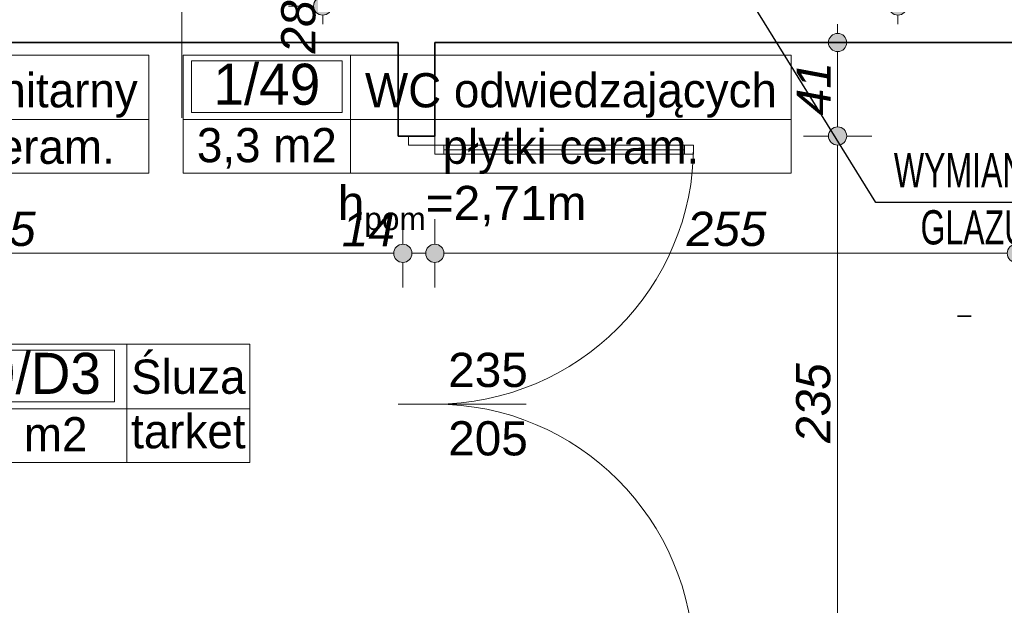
# Model space of a CAD drawing. Header units: millimetres. Extents: x -50073 to 84772, y -78870 to -35317.
# Tile 82 of 125: x 27995 to 32312, y -61398 to -58831. Entities that reach past the tile are written whole.
import ezdxf
from ezdxf.enums import TextEntityAlignment as Align

# ---------------------------------------------------------------- set-up
doc = ezdxf.new("R2010")
doc.units = ezdxf.units.MM
doc.header["$MEASUREMENT"] = 0
doc.linetypes.add('Przerywana', pattern=[480, 240, -240])
for name, color, linetype, lineweight in [('0_Nr_pióra__3', 7, 'Continuous', 20), ('_podkład_Nr_pióra__1', 7, 'Continuous', 0), ('Drzwi ArchiCAD_Nr_pióra__1', 7, 'Continuous', 0), ('Konstrukcja - Ściany zew_Nr_pióra__6', 7, 'Continuous', 35), ('Metryczki pomieszczeń ArchiCADa_Nr_pióra__1', 7, 'Continuous', 0), ('Wymiarowanie - Ogólne_Nr_pióra__82', 114, 'Continuous', 13), ('Znaczniki - Przekroje_Nr_pióra__5', 7, 'Continuous', 35), ('Znaczniki drzwi ArchiCADa_Nr_pióra__1', 7, 'Continuous', 0), ('Znaczniki drzwi ArchiCADa_Nr_pióra__7', 7, 'Continuous', 70)]:
    doc.layers.add(name, color=color, linetype=linetype, lineweight=lineweight)
doc.layers.add('Elementy modelu - Strefy', color=7, linetype='Continuous')
doc.layers.add('Wymiarowanie - Ogólne', color=7, linetype='Continuous')
doc.styles.add('GENERATED_STYLE_1', font='txt')
doc.styles.add('GENERATED_STYLE_2', font='txt')
doc.styles.add('GENERATED_STYLE_3', font='txt')
doc.styles.add('GENERATED_STYLE_4', font='txt')
doc.dimstyles.new('GENERATED_STYLE__1', dxfattribs={"dimtxt": 150, "dimasz": 152, "dimexe": 0.18, "dimexo": 0, "dimgap": 0.09, "dimtad": 1, "dimlfac": 0.1, "dimzin": 0, "dimdsep": 46, "dimtxsty": 'GENERATED_STYLE_3', "dimblk": 'ARROWHEAD_11', "dimblk1": 'ARROWHEAD_11', "dimblk2": 'ARROWHEAD_11', "dimcen": 0.09, "dimclrd": 114, "dimclre": 114, "dimclrt": 114, "dimazin": 0, "dimtfac": 1, "dimtdec": 4, "dimtmove": 0, "dimatfit": 3, "dimfxl": 1, "dimtolj": 1, "dimtzin": 0, "dimarcsym": 0})
doc.dimstyles.new('GENERATED_STYLE__2', dxfattribs={"dimtxt": 150, "dimasz": 152, "dimexe": 0.18, "dimexo": 0, "dimgap": 0.09, "dimtad": 1, "dimtih": 1, "dimtoh": 1, "dimlfac": 0.1, "dimzin": 0, "dimdsep": 46, "dimtxsty": 'GENERATED_STYLE_3', "dimblk": 'ARROWHEAD_11', "dimblk1": 'ARROWHEAD_11', "dimblk2": 'ARROWHEAD_11', "dimcen": 0.09, "dimclrd": 114, "dimclre": 114, "dimclrt": 114, "dimazin": 0, "dimtfac": 1, "dimtdec": 4, "dimtmove": 0, "dimatfit": 3, "dimfxl": 1, "dimtolj": 1, "dimtzin": 0, "dimarcsym": 0})
doc.dimstyles.new('GENERATED_STYLE__3', dxfattribs={"dimtxt": 150, "dimasz": 152, "dimexe": 0.18, "dimexo": 0, "dimgap": 0.09, "dimtad": 1, "dimlfac": 0.1, "dimzin": 0, "dimdsep": 46, "dimtxsty": 'GENERATED_STYLE_3', "dimblk": 'ARROWHEAD_11', "dimblk1": 'ARROWHEAD_11', "dimblk2": 'ARROWHEAD_11', "dimcen": 0.09, "dimclrd": 114, "dimclre": 114, "dimclrt": 114, "dimazin": 0, "dimtfac": 1, "dimtdec": 4, "dimtmove": 2, "dimatfit": 3, "dimfxl": 1, "dimtolj": 1, "dimtzin": 0, "dimarcsym": 0})

# ---------------------------------------------------------------- blocks, each defined once
blk = doc.blocks.new('Węz. sanitarny_1_15_15', base_point=(27136.6, -59268.4))
at = {"layer": 'Metryczki pomieszczeń ArchiCADa_Nr_pióra__1', "linetype": 'Continuous'}
for p, q in [((26402.5, -58985.6), (28560.7, -58985.6)), ((26402.5, -59504.1), (26402.5, -58985.6)), ((26439.2, -59011.5), (27099.9, -59011.5)), ((26439.2, -59237.8), (26439.2, -59011.5)), ((27099.9, -59011.5), (27099.9, -59237.8)), ((27136.6, -58985.6), (27136.6, -59504.1)), ((28560.7, -58985.6), (28560.7, -59504.1)), ((26402.5, -59268.4), (28560.7, -59268.4)), ((27099.9, -59237.8), (26439.2, -59237.8)), ((28560.7, -59504.1), (26402.5, -59504.1))]:
    blk.add_line(p, q, dxfattribs=at)
at = {"layer": 'Metryczki pomieszczeń ArchiCADa_Nr_pióra__1'}
for tag, height, style, p in [('ROOM_NUMBER', 180, 'GENERATED_STYLE_2', (26769.6, -59113.5)), ('ROOM_NAME', 150, 'GENERATED_STYLE_1', (27848.7, -59140)), ('ROOM_CALC_AREA', 150, 'GENERATED_STYLE_1', (26769.6, -59380.5)), ('floor_f', 150, 'GENERATED_STYLE_1', (27848.7, -59387.5))]:
    blk.add_attdef(tag, text='', height=height, dxfattribs=dict(at, style=style)).set_placement(p, align=Align.MIDDLE_CENTER)
blk = doc.blocks.new('WC odwiedzających_1_49_49', base_point=(29445.3, -59268.4))
at = {"layer": 'Metryczki pomieszczeń ArchiCADa_Nr_pióra__1', "linetype": 'Continuous'}
for p, q in [((28711.2, -58985.6), (31377.7, -58985.6)), ((28711.2, -59504.1), (28711.2, -58985.6)), ((28747.9, -59011.5), (29408.6, -59011.5)), ((28747.9, -59237.8), (28747.9, -59011.5)), ((29408.6, -59011.5), (29408.6, -59237.8)), ((29445.3, -58985.6), (29445.3, -59504.1)), ((31377.7, -58985.6), (31377.7, -59504.1)), ((28711.2, -59268.4), (31377.7, -59268.4)), ((29408.6, -59237.8), (28747.9, -59237.8)), ((31377.7, -59504.1), (28711.2, -59504.1))]:
    blk.add_line(p, q, dxfattribs=at)
at = {"layer": 'Metryczki pomieszczeń ArchiCADa_Nr_pióra__1'}
for tag, height, style, p in [('ROOM_NUMBER', 180, 'GENERATED_STYLE_2', (29078.2, -59113.5)), ('ROOM_NAME', 150, 'GENERATED_STYLE_1', (30411.5, -59140)), ('ROOM_CALC_AREA', 150, 'GENERATED_STYLE_1', (29078.2, -59380.5)), ('floor_f', 150, 'GENERATED_STYLE_1', (30411.5, -59387.5))]:
    blk.add_attdef(tag, text='', height=height, dxfattribs=dict(at, style=style)).set_placement(p, align=Align.MIDDLE_CENTER)
blk = doc.blocks.new('Śluza_1_59_D3_66', base_point=(28464, -60536.1))
at = {"layer": 'Metryczki pomieszczeń ArchiCADa_Nr_pióra__1', "linetype": 'Continuous'}
for p, q in [((27394.5, -60253.3), (29004, -60253.3)), ((27394.5, -60771.8), (27394.5, -60253.3)), ((28464, -60253.3), (28464, -60771.8)), ((29004, -60253.3), (29004, -60771.8)), ((27448, -60279.2), (28410.6, -60279.2)), ((27448, -60505.5), (27448, -60279.2)), ((28410.6, -60279.2), (28410.6, -60505.5)), ((28410.6, -60505.5), (27448, -60505.5)), ((27394.5, -60536.1), (29004, -60536.1)), ((29004, -60771.8), (27394.5, -60771.8))]:
    blk.add_line(p, q, dxfattribs=at)
at = {"layer": 'Metryczki pomieszczeń ArchiCADa_Nr_pióra__1'}
for tag, height, style, p in [('ROOM_NUMBER', 180, 'GENERATED_STYLE_2', (27929.3, -60381.2)), ('ROOM_NAME', 150, 'GENERATED_STYLE_1', (28734, -60395.8)), ('floor_f', 150, 'GENERATED_STYLE_1', (28734, -60634.8)), ('ROOM_CALC_AREA', 150, 'GENERATED_STYLE_1', (27929.3, -60648.2))]:
    blk.add_attdef(tag, text='', height=height, dxfattribs=dict(at, style=style)).set_placement(p, align=Align.MIDDLE_CENTER)
blk = doc.blocks.new('*D274')
at = {"layer": 'Wymiarowanie - Ogólne_Nr_pióra__82', "linetype": 'Continuous'}
for points in [[(31620.6, -59340.7), (31617.6, -59325.4), (31608.9, -59312.4), (31595.9, -59303.7), (31580.6, -59300.7), (31565.3, -59303.7), (31552.4, -59312.4), (31543.7, -59325.4), (31540.6, -59340.7), (31543.7, -59356), (31552.4, -59369), (31565.3, -59377.6), (31580.6, -59380.7), (31595.9, -59377.6), (31608.9, -59369), (31617.6, -59356)], [(31620.6, -61690.7), (31617.6, -61675.4), (31608.9, -61662.4), (31595.9, -61653.7), (31580.6, -61650.7), (31565.3, -61653.7), (31552.4, -61662.4), (31543.7, -61675.4), (31540.6, -61690.7), (31543.7, -61706), (31552.4, -61719), (31565.3, -61727.6), (31580.6, -61730.7), (31595.9, -61727.6), (31608.9, -61719), (31617.6, -61706)]]:
    blk.add_hatch(color=256, dxfattribs=at).paths.add_polyline_path(points)
for p, q in [((31540.6, -59340.7), (31430.6, -59340.7)), ((31730.6, -59340.7), (31620.6, -59340.7)), ((31580.6, -61650.7), (31580.6, -59380.7)), ((31540.6, -61690.7), (31430.6, -61690.7)), ((31730.6, -61690.7), (31620.6, -61690.7))]:
    blk.add_line(p, q, dxfattribs=at)
for centre in [(31580.6, -59340.7), (31580.6, -61690.7)]:
    blk.add_circle(centre, 40, dxfattribs=at)
at = {"layer": 'Wymiarowanie - Ogólne_Nr_pióra__82', "insert": (31550.6, -60686.4), "char_height": 150, "attachment_point": 7, "rotation": 90, "style": 'GENERATED_STYLE_3'}
blk.add_mtext('\\A1;{\\fArial|b0|i1|c238|p38;235}', dxfattribs=at)
blk = doc.blocks.new('ARROWHEAD_11')
at = {"color": 0, "linetype": 'Continuous', "lineweight": 0}
blk.add_line((0, 0), (-1, 0), dxfattribs=at)
at = {"color": 0, "linetype": 'Continuous', "lineweight": 0, "const_width": 0.25, "flags": 128}
blk.add_lwpolyline([(-0.125, 0, 1), (0.125, 0, 1)], format="xyb", close=True, dxfattribs=at)
blk = doc.blocks.new('*D275')
at = {"layer": 'Wymiarowanie - Ogólne_Nr_pióra__82', "linetype": 'Continuous'}
for points in [[(31620.6, -58930.7), (31617.6, -58915.4), (31608.9, -58902.4), (31595.9, -58893.7), (31580.6, -58890.7), (31565.3, -58893.7), (31552.4, -58902.4), (31543.7, -58915.4), (31540.6, -58930.7), (31543.7, -58946), (31552.4, -58959), (31565.3, -58967.6), (31580.6, -58970.7), (31595.9, -58967.6), (31608.9, -58959), (31617.6, -58946)], [(31620.6, -59340.7), (31617.6, -59325.4), (31608.9, -59312.4), (31595.9, -59303.7), (31580.6, -59300.7), (31565.3, -59303.7), (31552.4, -59312.4), (31543.7, -59325.4), (31540.6, -59340.7), (31543.7, -59356), (31552.4, -59369), (31565.3, -59377.6), (31580.6, -59380.7), (31595.9, -59377.6), (31608.9, -59369), (31617.6, -59356)]]:
    blk.add_hatch(color=256, dxfattribs=at).paths.add_polyline_path(points)
for p, q in [((31580.6, -58890.7), (31580.6, -58850.7)), ((31540.6, -58930.7), (31430.6, -58930.7)), ((31730.6, -58930.7), (31620.6, -58930.7)), ((31580.6, -59300.7), (31580.6, -58970.7)), ((31540.6, -59340.7), (31430.6, -59340.7)), ((31730.6, -59340.7), (31620.6, -59340.7))]:
    blk.add_line(p, q, dxfattribs=at)
for centre in [(31580.6, -58930.7), (31580.6, -59340.7)]:
    blk.add_circle(centre, 40, dxfattribs=at)
at = {"layer": 'Wymiarowanie - Ogólne_Nr_pióra__82', "insert": (31550.6, -59249.5), "char_height": 150, "attachment_point": 7, "rotation": 90, "style": 'GENERATED_STYLE_3'}
blk.add_mtext('\\A1;{\\fArial|b0|i1|c238|p38;41}', dxfattribs=at)
blk = doc.blocks.new('*D302')
at = {"layer": 'Wymiarowanie - Ogólne_Nr_pióra__82', "linetype": 'Continuous'}
for points in [[(26364.6, -59854.8), (26361.6, -59839.5), (26352.9, -59826.5), (26339.9, -59817.9), (26324.6, -59814.8), (26309.3, -59817.9), (26296.3, -59826.5), (26287.6, -59839.5), (26284.6, -59854.8), (26287.6, -59870.1), (26296.3, -59883.1), (26309.3, -59891.8), (26324.6, -59894.8), (26339.9, -59891.8), (26352.9, -59883.1), (26361.6, -59870.1)], [(29714.6, -59854.8), (29711.6, -59839.5), (29702.9, -59826.5), (29689.9, -59817.9), (29674.6, -59814.8), (29659.3, -59817.9), (29646.3, -59826.5), (29637.6, -59839.5), (29634.6, -59854.8), (29637.6, -59870.1), (29646.3, -59883.1), (29659.3, -59891.8), (29674.6, -59894.8), (29689.9, -59891.8), (29702.9, -59883.1), (29711.6, -59870.1)]]:
    blk.add_hatch(color=256, dxfattribs=at).paths.add_polyline_path(points)
for p, q in [((26324.6, -59814.8), (26324.6, -59704.8)), ((29674.6, -59814.8), (29674.6, -59704.8)), ((26364.6, -59854.8), (29634.6, -59854.8)), ((26324.6, -60004.8), (26324.6, -59894.8)), ((29674.6, -60004.8), (29674.6, -59894.8))]:
    blk.add_line(p, q, dxfattribs=at)
for centre in [(26324.6, -59854.8), (29674.6, -59854.8)]:
    blk.add_circle(centre, 40, dxfattribs=at)
at = {"layer": 'Wymiarowanie - Ogólne_Nr_pióra__82', "char_height": 150, "attachment_point": 7, "style": 'GENERATED_STYLE_3'}
for s, insert in [('\\A1;{\\fArial|b0|i1|c238|p38;335}', (27715, -59824.8)), ('\\A1;{\\fArial|b0|i1|c238|p38;14}', (29406.9, -59824.8))]:
    blk.add_mtext(s, dxfattribs=dict(at, insert=insert))
blk = doc.blocks.new('*D303')
at = {"layer": 'Wymiarowanie - Ogólne_Nr_pióra__82', "linetype": 'Continuous'}
for points in [[(29714.6, -59854.8), (29711.6, -59839.5), (29702.9, -59826.5), (29689.9, -59817.9), (29674.6, -59814.8), (29659.3, -59817.9), (29646.3, -59826.5), (29637.6, -59839.5), (29634.6, -59854.8), (29637.6, -59870.1), (29646.3, -59883.1), (29659.3, -59891.8), (29674.6, -59894.8), (29689.9, -59891.8), (29702.9, -59883.1), (29711.6, -59870.1)], [(29854.6, -59854.8), (29851.6, -59839.5), (29842.9, -59826.5), (29829.9, -59817.9), (29814.6, -59814.8), (29799.3, -59817.9), (29786.3, -59826.5), (29777.6, -59839.5), (29774.6, -59854.8), (29777.6, -59870.1), (29786.3, -59883.1), (29799.3, -59891.8), (29814.6, -59894.8), (29829.9, -59891.8), (29842.9, -59883.1), (29851.6, -59870.1)]]:
    blk.add_hatch(color=256, dxfattribs=at).paths.add_polyline_path(points)
for p, q in [((29674.6, -59814.8), (29674.6, -59704.8)), ((29814.6, -59814.8), (29814.6, -59704.8)), ((29714.6, -59854.8), (29774.6, -59854.8)), ((29674.6, -60004.8), (29674.6, -59894.8)), ((29814.6, -60004.8), (29814.6, -59894.8))]:
    blk.add_line(p, q, dxfattribs=at)
for centre in [(29674.6, -59854.8), (29814.6, -59854.8)]:
    blk.add_circle(centre, 40, dxfattribs=at)
blk = doc.blocks.new('*D304')
at = {"layer": 'Wymiarowanie - Ogólne_Nr_pióra__82', "linetype": 'Continuous'}
for points in [[(29854.6, -59854.8), (29851.6, -59839.5), (29842.9, -59826.5), (29829.9, -59817.9), (29814.6, -59814.8), (29799.3, -59817.9), (29786.3, -59826.5), (29777.6, -59839.5), (29774.6, -59854.8), (29777.6, -59870.1), (29786.3, -59883.1), (29799.3, -59891.8), (29814.6, -59894.8), (29829.9, -59891.8), (29842.9, -59883.1), (29851.6, -59870.1)], [(32404.6, -59854.8), (32401.6, -59839.5), (32392.9, -59826.5), (32379.9, -59817.9), (32364.6, -59814.8), (32349.3, -59817.9), (32336.3, -59826.5), (32327.6, -59839.5), (32324.6, -59854.8), (32327.6, -59870.1), (32336.3, -59883.1), (32349.3, -59891.8), (32364.6, -59894.8), (32379.9, -59891.8), (32392.9, -59883.1), (32401.6, -59870.1)]]:
    blk.add_hatch(color=256, dxfattribs=at).paths.add_polyline_path(points)
for p, q in [((29814.6, -59814.8), (29814.6, -59704.8)), ((32364.6, -59814.8), (32364.6, -59704.8)), ((29854.6, -59854.8), (32324.6, -59854.8)), ((29814.6, -60004.8), (29814.6, -59894.8)), ((32364.6, -60004.8), (32364.6, -59894.8))]:
    blk.add_line(p, q, dxfattribs=at)
for centre in [(29814.6, -59854.8), (32364.6, -59854.8)]:
    blk.add_circle(centre, 40, dxfattribs=at)
at = {"layer": 'Wymiarowanie - Ogólne_Nr_pióra__82', "insert": (30918.9, -59824.8), "char_height": 150, "attachment_point": 7, "style": 'GENERATED_STYLE_3'}
blk.add_mtext('\\A1;{\\fArial|b0|i1|c238|p38;255}', dxfattribs=at)
blk = doc.blocks.new('*D313')
at = {"layer": 'Wymiarowanie - Ogólne_Nr_pióra__82', "linetype": 'Continuous'}
for points in [[(29363.2, -58490.7), (29360.1, -58475.4), (29351.4, -58462.4), (29338.5, -58453.7), (29323.2, -58450.7), (29307.9, -58453.7), (29294.9, -58462.4), (29286.2, -58475.4), (29283.2, -58490.7), (29286.2, -58506), (29294.9, -58519), (29307.9, -58527.6), (29323.2, -58530.7), (29338.5, -58527.6), (29351.4, -58519), (29360.1, -58506)], [(29363.2, -58770.7), (29360.1, -58755.4), (29351.4, -58742.4), (29338.5, -58733.7), (29323.2, -58730.7), (29307.9, -58733.7), (29294.9, -58742.4), (29286.2, -58755.4), (29283.2, -58770.7), (29286.2, -58786), (29294.9, -58799), (29307.9, -58807.6), (29323.2, -58810.7), (29338.5, -58807.6), (29351.4, -58799), (29360.1, -58786)]]:
    blk.add_hatch(color=256, dxfattribs=at).paths.add_polyline_path(points)
for p, q in [((29283.2, -58490.7), (29173.2, -58490.7)), ((29473.2, -58490.7), (29363.2, -58490.7)), ((29323.2, -58730.7), (29323.2, -58530.7)), ((29283.2, -58770.7), (29173.2, -58770.7)), ((29473.2, -58770.7), (29363.2, -58770.7)), ((29323.2, -58850.7), (29323.2, -58810.7))]:
    blk.add_line(p, q, dxfattribs=at)
for centre in [(29323.2, -58490.7), (29323.2, -58770.7)]:
    blk.add_circle(centre, 40, dxfattribs=at)
at = {"layer": 'Wymiarowanie - Ogólne_Nr_pióra__82', "insert": (29293.2, -58978.8), "char_height": 150, "attachment_point": 7, "rotation": 90, "style": 'GENERATED_STYLE_3'}
blk.add_mtext('\\A1;{\\fArial|b0|i1|c238|p38;28}', dxfattribs=at)
blk = doc.blocks.new('*D376')
at = {"layer": 'Wymiarowanie - Ogólne_Nr_pióra__82', "linetype": 'Continuous'}
for points in [[(31884.8, -57790.7), (31881.7, -57775.4), (31873.1, -57762.4), (31860.1, -57753.7), (31844.8, -57750.7), (31829.5, -57753.7), (31816.5, -57762.4), (31807.8, -57775.4), (31804.8, -57790.7), (31807.8, -57806), (31816.5, -57819), (31829.5, -57827.6), (31844.8, -57830.7), (31860.1, -57827.6), (31873.1, -57819), (31881.7, -57806)], [(31884.8, -58770.7), (31881.7, -58755.4), (31873.1, -58742.4), (31860.1, -58733.7), (31844.8, -58730.7), (31829.5, -58733.7), (31816.5, -58742.4), (31807.8, -58755.4), (31804.8, -58770.7), (31807.8, -58786), (31816.5, -58799), (31829.5, -58807.6), (31844.8, -58810.7), (31860.1, -58807.6), (31873.1, -58799), (31881.7, -58786)]]:
    blk.add_hatch(color=256, dxfattribs=at).paths.add_polyline_path(points)
for p, q in [((31804.8, -57790.7), (31694.8, -57790.7)), ((31994.8, -57790.7), (31884.8, -57790.7)), ((31844.8, -58730.7), (31844.8, -57830.7)), ((31804.8, -58770.7), (31694.8, -58770.7)), ((31994.8, -58770.7), (31884.8, -58770.7)), ((31844.8, -58850.7), (31844.8, -58810.7))]:
    blk.add_line(p, q, dxfattribs=at)
for centre in [(31844.8, -57790.7), (31844.8, -58770.7)]:
    blk.add_circle(centre, 40, dxfattribs=at)
at = {"layer": 'Wymiarowanie - Ogólne_Nr_pióra__82', "insert": (31814.8, -58394.5), "char_height": 150, "attachment_point": 7, "rotation": 90, "style": 'GENERATED_STYLE_3'}
blk.add_mtext('\\A1;{\\fArial|b0|i1|c238|p38;98}', dxfattribs=at)

msp = doc.modelspace()

# ---------------------------------------------------------------- linework, layer by layer
at = {"color": 10}
for p, q in [((31747.892, -59632.411), (31214.596, -58770.678)), ((33040.756, -59632.411), (31747.892, -59632.411))]:
    msp.add_line(p, q, dxfattribs=at)
at = {"layer": '_podkład_Nr_pióra__1', "linetype": 'Continuous'}
msp.add_line((28705.927, -59261.559), (28705.927, -58357.554), dxfattribs=at)
at = {"layer": 'Drzwi ArchiCAD_Nr_pióra__1', "linetype": 'Continuous'}
for p, q in [((29814.596, -59340.678), (29699.596, -59340.678)), ((29699.596, -59340.678), (29699.596, -59380.678)), ((29814.596, -59340.678), (29699.596, -59340.678)), ((29814.596, -59380.678), (29814.596, -59340.678)), ((29699.596, -59380.678), (29814.596, -59380.678)), ((29854.596, -59380.678), (29814.596, -59380.678)), ((29814.596, -59380.678), (29814.596, -59420.678)), ((30909.596, -59380.678), (29854.596, -59380.678)), ((29854.596, -59380.678), (29854.596, -59400.678)), ((29854.596, -59420.678), (29854.596, -59380.678)), ((29854.596, -59400.678), (30909.596, -59400.678)), ((30909.596, -59400.678), (29854.596, -59400.678)), ((29854.596, -59400.678), (29854.596, -59420.678)), ((30909.596, -59400.678), (29854.596, -59400.678)), ((30909.596, -59400.678), (30909.596, -59380.678)), ((30949.596, -59380.678), (30909.596, -59380.678)), ((30909.596, -59380.678), (30909.596, -59420.678)), ((30909.596, -59420.678), (30909.596, -59400.678)), ((30949.596, -59420.678), (30949.596, -59380.678)), ((29814.596, -59420.678), (29854.596, -59420.678)), ((29854.596, -59420.678), (30909.596, -59420.678)), ((30909.596, -59420.678), (30949.596, -59420.678))]:
    msp.add_line(p, q, dxfattribs=at)
for centre, start, end in [((29814.596, -59380.678), 270, 0), ((29814.596, -61650.678), 0, 90)]:
    msp.add_arc(centre, 1135, start, end, dxfattribs=at)
at = {"layer": 'Konstrukcja - Ściany zew_Nr_pióra__6', "linetype": 'Continuous'}
for p, q in [((29699.596, -59340.678), (29654.596, -59340.678)), ((29814.596, -59340.678), (29699.596, -59340.678))]:
    msp.add_line(p, q, dxfattribs=at)
at = {"layer": 'Konstrukcja - Ściany zew_Nr_pióra__6', "linetype": 'Continuous', "flags": 128}
for points in [[(27904.596, -58930.678), (28644.596, -58930.678)], [(28644.596, -58930.678), (29654.596, -58930.678)], [(29654.596, -58930.678), (29654.596, -59340.678)], [(29814.596, -59340.678), (29814.596, -58930.678)], [(29814.596, -58930.678), (32364.596, -58930.678)]]:
    msp.add_lwpolyline(points, dxfattribs=at)
at = {"layer": 'Znaczniki - Przekroje_Nr_pióra__5', "linetype": 'Przerywana'}
msp.add_line((33606.975, -60131.057), (32106.975, -60131.057), dxfattribs=at)
at = {"layer": 'Znaczniki drzwi ArchiCADa_Nr_pióra__1', "linetype": 'Continuous'}
msp.add_line((30214.596, -60515.678), (29654.596, -60515.678), dxfattribs=at)

# ---------------------------------------------------------------- block references
at = {"layer": 'Elementy modelu - Strefy', "linetype": 'Continuous'}
ref = msp.add_blockref('Węz. sanitarny_1_15_15', (27136.577, -59268.432), dxfattribs=at)
ref.add_attrib('ROOM_NAME', 'Węz. sanitarny', dxfattribs={"layer": 'Metryczki pomieszczeń ArchiCADa_Nr_pióra__1', "color": 7, "height": 150, "style": 'GENERATED_STYLE_1'}).set_placement((27848.658, -59140.029), align=Align.MIDDLE_CENTER)
ref.add_attrib('ROOM_NUMBER', '1/15', dxfattribs={"layer": 'Metryczki pomieszczeń ArchiCADa_Nr_pióra__1', "color": 7, "height": 180, "style": 'GENERATED_STYLE_2'}).set_placement((26769.557, -59113.483), align=Align.MIDDLE_CENTER)
ref.add_attrib('ROOM_CALC_AREA', '3,4 m2', dxfattribs={"layer": 'Metryczki pomieszczeń ArchiCADa_Nr_pióra__1', "color": 7, "height": 150, "style": 'GENERATED_STYLE_1'}).set_placement((26769.557, -59380.484), align=Align.MIDDLE_CENTER)
ref.add_attrib('floor_f', 'płytki ceram.', dxfattribs={"layer": 'Metryczki pomieszczeń ArchiCADa_Nr_pióra__1', "color": 7, "height": 150, "style": 'GENERATED_STYLE_1'}).set_placement((27848.658, -59387.529), align=Align.MIDDLE_CENTER)
ref = msp.add_blockref('WC odwiedzających_1_49_49', (29445.265, -59268.432), dxfattribs=at)
ref.add_attrib('ROOM_NAME', 'WC odwiedzających', dxfattribs={"layer": 'Metryczki pomieszczeń ArchiCADa_Nr_pióra__1', "color": 7, "height": 150, "style": 'GENERATED_STYLE_1'}).set_placement((30411.506, -59140.029), align=Align.MIDDLE_CENTER)
ref.add_attrib('ROOM_NUMBER', '1/49', dxfattribs={"layer": 'Metryczki pomieszczeń ArchiCADa_Nr_pióra__1', "color": 7, "height": 180, "style": 'GENERATED_STYLE_2'}).set_placement((29078.245, -59113.545), align=Align.MIDDLE_CENTER)
ref.add_attrib('ROOM_CALC_AREA', '3,3 m2', dxfattribs={"layer": 'Metryczki pomieszczeń ArchiCADa_Nr_pióra__1', "color": 7, "height": 150, "style": 'GENERATED_STYLE_1'}).set_placement((29078.245, -59380.484), align=Align.MIDDLE_CENTER)
ref.add_attrib('floor_f', 'płytki ceram.', dxfattribs={"layer": 'Metryczki pomieszczeń ArchiCADa_Nr_pióra__1', "color": 7, "height": 150, "style": 'GENERATED_STYLE_1'}).set_placement((30411.506, -59387.529), align=Align.MIDDLE_CENTER)
ref = msp.add_blockref('Śluza_1_59_D3_66', (28464.044, -60536.11), dxfattribs=at)
ref.add_attrib('ROOM_NAME', 'Śluza', dxfattribs={"layer": 'Metryczki pomieszczeń ArchiCADa_Nr_pióra__1', "color": 7, "height": 150, "style": 'GENERATED_STYLE_1'}).set_placement((28734.044, -60395.847), align=Align.MIDDLE_CENTER)
ref.add_attrib('ROOM_NUMBER', '1/59/D3', dxfattribs={"layer": 'Metryczki pomieszczeń ArchiCADa_Nr_pióra__1', "color": 7, "height": 180, "style": 'GENERATED_STYLE_2'}).set_placement((27929.261, -60381.222), align=Align.MIDDLE_CENTER)
ref.add_attrib('ROOM_CALC_AREA', '10,8 m2', dxfattribs={"layer": 'Metryczki pomieszczeń ArchiCADa_Nr_pióra__1', "color": 7, "height": 150, "style": 'GENERATED_STYLE_1'}).set_placement((27929.261, -60648.161), align=Align.MIDDLE_CENTER)
ref.add_attrib('floor_f', 'tarket', dxfattribs={"layer": 'Metryczki pomieszczeń ArchiCADa_Nr_pióra__1', "color": 7, "height": 150, "style": 'GENERATED_STYLE_1'}).set_placement((28734.044, -60634.79), align=Align.MIDDLE_CENTER)

# ---------------------------------------------------------------- texts
at = {"layer": '0_Nr_pióra__3', "linetype": 'Continuous', "char_height": 150, "attachment_point": 2, "style": 'GENERATED_STYLE_4'}
for s, insert in [('{\\A1;\\W0.7;\\C10;WYMIANA PŁYTEK \\PGLAZURY 2,0m}', (32451.535, -59415.819)), ('\\A1;{\\fArial|b0|i0|c0|p38;h\\fArial|b0|i0|c0|p38;\\A1{\\H.66x;\\S ^ pom;}\\fArial|b0|i0|c0|p38;=2,71m}', (29934.411, -59515.437))]:
    msp.add_mtext(s, dxfattribs=dict(at, insert=insert))
at = {"layer": 'Znaczniki drzwi ArchiCADa_Nr_pióra__7', "char_height": 150, "attachment_point": 7, "style": 'GENERATED_STYLE_1'}
for s, insert in [('\\A1;{\\fArial|b0|i0|c238|p38;235}', (29873.111, -60443.249)), ('\\A1;{\\fArial|b0|i0|c238|p38;205}', (29873.111, -60743.146))]:
    msp.add_mtext(s, dxfattribs=dict(at, insert=insert))

# ---------------------------------------------------------------- dimensions: what is measured, and where the dimension line sits
at = {"layer": 'Wymiarowanie - Ogólne', "color": 114, "linetype": 'Continuous', "lineweight": 13}
for base, p1, p2, dimstyle, picture, middle in [((31844.786, -57790.678), (31879.546, -58770.678), (31374.596, -57790.678), 'GENERATED_STYLE__1', '*D376', (31739.786, -58280.678)), ((29323.158, -58490.678), (28644.596, -58770.678), (28314.596, -58490.678), 'GENERATED_STYLE__3', '*D313', (29218.158, -58864.976)), ((31580.638, -58930.678), (29814.596, -59340.678), (29814.596, -58930.678), 'GENERATED_STYLE__1', '*D275', (31475.638, -59135.678)), ((31580.638, -59340.678), (29814.596, -61690.678), (29814.596, -59340.678), 'GENERATED_STYLE__1', '*D274', (31475.638, -60515.678))]:
    dim = msp.add_linear_dim(base=base, p1=p1, p2=p2, angle=90, dimstyle=dimstyle, dxfattribs=at)
    dim.commit()
    dim.dimension.update_dxf_attribs({"geometry": picture, "text_midpoint": middle, "dimtype": 160, "text_rotation": 90})
for base, p1, p2, picture, middle in [((29674.596, -59854.834), (26324.596, -58930.678), (29674.596, -58930.678), '*D302', (27885.767, -59749.834)), ((29814.596, -59854.834), (29674.596, -58930.678), (29814.596, -58930.678), '*D303', (29520.767, -59749.834)), ((32364.596, -59854.834), (29814.596, -58930.678), (32364.596, -58930.678), '*D304', (31089.596, -59749.834))]:
    dim = msp.add_linear_dim(base=base, p1=p1, p2=p2, dimstyle='GENERATED_STYLE__2', dxfattribs=at)
    dim.commit()
    dim.dimension.update_dxf_attribs({"geometry": picture, "text_midpoint": middle, "dimtype": 160})

doc.saveas('drawing.dxf')
